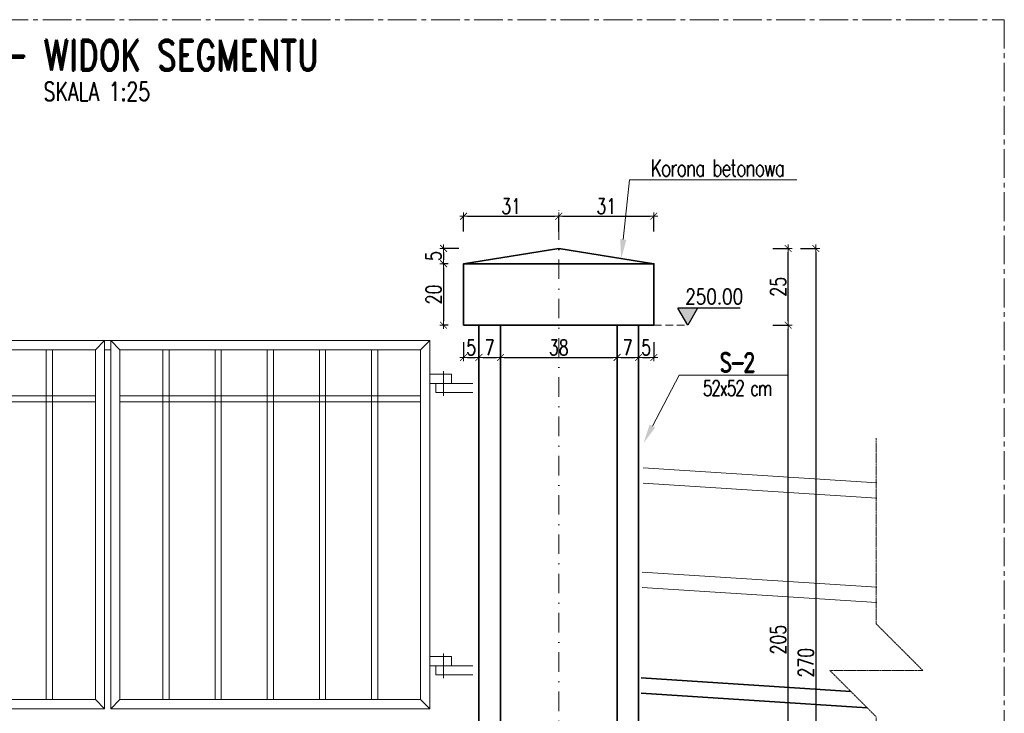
# Model space of a CAD drawing. Header units: millimetres. Extents: x -8 to 14965326, y -810 to 11054951.
# Tile 72 of 72: x 7508956 to 7509277, y 5558288 to 5558514. Entities that reach past the tile are written whole.
import ezdxf
from ezdxf import colors
from ezdxf.entities.mleader import LeaderData, LeaderLine
from ezdxf.enums import TextEntityAlignment as Align
from ezdxf.math import Vec2, Vec3

# ---------------------------------------------------------------- set-up
doc = ezdxf.new("R2010")
doc.units = ezdxf.units.MM
doc.header["$LTSCALE"] = 0.5
doc.header["$MEASUREMENT"] = 0
for name, pattern in [('CENTER2', [1.125, 0.75, -0.125, 0.125, -0.125]), ('HIDDEN', [9.524999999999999, 6.35, -3.175]), ('KRESKAKROPKA', [25.4, 12.7, -6.35, 0, -6.35]), ('KRESKOWA', [0.75, 0.5, -0.25])]:
    doc.linetypes.add(name, pattern=pattern)
doc.layers.get('0').update_dxf_attribs({"linetype": 'CONTINUOUS', "lineweight": 13})
doc.layers.get('Defpoints').update_dxf_attribs({"linetype": 'CONTINUOUS'})
for name, color, linetype, lineweight in [('K_Belki - przekrój', 80, 'CONTINUOUS', 35), ('K_Belki - widok', 3, 'CONTINUOUS', 15), ('K_Cienkie przerywane', 252, 'KRESKOWA', 9), ('K_Kreskowanie', 253, 'CONTINUOUS', 5), ('K_Opis', 7, 'CONTINUOUS', 9), ('K_Osie - przerywana', 8, 'KRESKAKROPKA', 9), ('K_Schody - widok', 60, 'CONTINUOUS', 15), ('K_Ściany - przekrój', 7, 'CONTINUOUS', 35), ('tkd_obszary_wykazu', 14, 'CENTER2', 9), ('tkd_otwory', 1, 'CONTINUOUS', 9), ('tkd_otwory_obrys', 1, 'CONTINUOUS', 20), ('tkd_urwania', 252, 'KRESKOWA', 9), ('tkd_wym', 1, 'CONTINUOUS', 5)]:
    doc.layers.add(name, color=color, linetype=linetype, lineweight=lineweight)
doc.layers.add('tkd_koty', color=1, linetype='CONTINUOUS')
doc.layers.add('tkd_opis_sztuki', color=7, linetype='CONTINUOUS')
doc.styles.add('___K_OPIS_ROMAND', font='romand.shx', dxfattribs={"width": 0.75})
doc.styles.add('___K_OPIS_SIMPLEX', font='simplex.shx', dxfattribs={"width": 0.75})
doc.styles.add('NEW', font='swiss.ttf', dxfattribs={"height": 0.3})
doc.styles.add('TKD_1TXT', font='simplex.shx', dxfattribs={"width": 0.75, "height": 0.25})
doc.styles.add('TKD_2TXT', font='romand.shx', dxfattribs={"width": 0.75, "height": 0.25})
doc.styles.add('tkd_txt0', font='simplex.shx', dxfattribs={"width": 0.75})
doc.styles.add('TXT25', font='simplex.shx', dxfattribs={"width": 0.8})
doc.dimstyles.new('tkd_1-25cm[cm]', dxfattribs={"dimtxt": 5, "dimasz": 1.25, "dimexe": 0, "dimexo": 5, "dimgap": 0.75, "dimtad": 1, "dimdec": 1, "dimrnd": 0.5, "dimdsep": 46, "dimtxsty": 'tkd_txt0', "dimblk": 'tkd_dim_arrow', "dimcen": 0, "dimclrd": 1, "dimclrt": 7, "dimadec": 0, "dimazin": 0, "dimtfac": 1.666666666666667, "dimtdec": 1, "dimtix": 1, "dimtmove": 1, "dimatfit": 3, "dimldrblk": 'K2', "dimfxl": 5, "dimfxlon": 1, "dimtvp": 0.02, "dimtolj": 1, "dimtzin": 0, "dimarcsym": 0})

# ---------------------------------------------------------------- blocks, each defined once
blk = doc.blocks.new('A$C583335bb')
at = {"lineweight": 5}
for p, q in [((3, -3), (0, 0)), ((101, -3), (104, 0)), ((106, 0), (104, 0)), ((109, -3), (106, 0)), ((207, -3), (210, 0)), ((16.99999999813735, -117), (16.99999999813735, -3)), ((19.00000000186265, -117), (18.99999999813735, -3)), ((33.99999999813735, -117), (33.99999999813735, -3)), ((36.00000000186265, -117), (35.99999999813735, -3)), ((51, -117), (51, -3)), ((53.00000000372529, -117), (53, -3)), ((68, -117), (68, -3)), ((70.00000000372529, -117), (70, -3)), ((85, -117), (85, -3)), ((87.00000000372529, -117), (87, -3)), ((106, -3), (104, -3)), ((122.9999999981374, -117), (122.9999999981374, -3)), ((125.0000000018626, -117), (124.9999999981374, -3)), ((139.9999999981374, -117), (139.9999999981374, -3)), ((142.0000000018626, -117), (141.9999999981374, -3)), ((157, -117), (157, -3)), ((159.0000000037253, -117), (159, -3)), ((174, -117), (174, -3)), ((176.0000000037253, -117), (176, -3)), ((191, -117), (191, -3)), ((193.0000000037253, -117), (193, -3)), ((-4.499999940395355, -10.00000000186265), (-4.499999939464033, -18)), ((214.4999999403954, -10.00000000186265), (214.499999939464, -18)), ((3, -18), (101, -18)), ((109, -18), (207, -18)), ((3, -20), (101, -20)), ((109, -20), (207, -20)), ((-4.499999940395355, -102.0000000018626), (-4.499999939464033, -110)), ((214.4999999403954, -102.0000000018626), (214.499999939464, -110)), ((3, -117), (0, -120)), ((101, -117), (104, -120)), ((109, -117), (106, -120)), ((206.9999999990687, -117), (210, -120))]:
    blk.add_line(p, q, dxfattribs=at)
at = {"lineweight": 13}
for points in [[(0, -120), (104, -120), (104, 0), (0, 0)], [(106, -120), (210, -120), (210, 0), (106, 0)], [(3, -117), (101, -117), (101, -3), (3, -3)], [(109, -117), (207, -117), (207, -3), (109, -3)]]:
    blk.add_lwpolyline(points, close=True, dxfattribs=at)
at = {"lineweight": 5}
for points in [[(0, -11.00000000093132), (-6.999999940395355, -11.00000000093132), (-6.999999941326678, -14), (0, -14)], [(210, -11.00000000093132), (216.9999999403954, -11.00000000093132), (216.9999999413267, -14), (210, -14)], [(-13.99999988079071, -17.00000000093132), (-1.999999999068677, -17), (-2, -14), (-13.99999988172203, -14.00000000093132)], [(223.9999998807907, -17.00000000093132), (211.9999999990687, -17), (212, -14), (223.999999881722, -14.00000000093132)], [(0, -103.0000000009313), (-6.999999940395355, -103.0000000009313), (-6.999999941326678, -106), (0, -106)], [(210, -103.0000000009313), (216.9999999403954, -103.0000000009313), (216.9999999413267, -106), (210, -106)], [(-13.99999988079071, -109.0000000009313), (-1.999999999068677, -109), (-2, -106), (-13.99999988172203, -106.0000000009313)], [(223.9999998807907, -109.0000000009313), (211.9999999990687, -109), (212, -106), (223.999999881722, -106.0000000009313)]]:
    blk.add_lwpolyline(points, dxfattribs=at)
blk = doc.blocks.new('tkd_kota1')
at = {"layer": 'K_Kreskowanie'}
blk.add_hatch(color=256, dxfattribs=at).paths.add_polyline_path([(0, 0), (0.1298109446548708, 0.2210646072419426), (-0.1298109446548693, 0.2210646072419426)])
for p, q in [((0.6835649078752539, 0.2210646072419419), (-0.1298109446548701, 0.2210646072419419)), ((0, 0), (-0.1298109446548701, 0.2210646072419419)), ((0.1298109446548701, 0.2210646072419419), (0, 0))]:
    blk.add_line(p, q)
at = {"color": 7, "style": 'TXT25', "width": 0.8000000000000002}
blk.add_attdef('%%P10.00', text='', height=0.2, dxfattribs=at).set_placement((0.3455133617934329, 0.3722424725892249), align=Align.MIDDLE_CENTER)
blk = doc.blocks.new('tkd_dim_arrow')
for p, q in [((-1, 0), (1, 0)), ((0, -1), (0, 1))]:
    blk.add_line(p, q)
at = {"const_width": 0.2}
blk.add_lwpolyline([(-0.8954183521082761, -0.8954183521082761), (0.8954183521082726, 0.8954183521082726)], dxfattribs=at)
blk = doc.blocks.new('*D557')
at = {"layer": 'Defpoints', "color": 0, "transparency": 16777216}
for p in [(7509163.102259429, 5558414.305781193), (7509206.885951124, 5558414.305781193), (7509167.102259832, 5558209.30578119)]:
    blk.add_point(p, dxfattribs=at)
at = {"layer": 'tkd_wym', "color": 0, "lineweight": -2, "transparency": 16777216}
for p, q in [((7509201.885951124, 5558414.305781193), (7509206.885951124, 5558414.305781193)), ((7509201.885951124, 5558209.30578119), (7509206.885951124, 5558209.30578119))]:
    blk.add_line(p, q, dxfattribs=at)
at = {"layer": 'tkd_wym', "color": 1, "lineweight": -2, "transparency": 16777216}
blk.add_line((7509206.885951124, 5558210.55578119), (7509206.885951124, 5558413.055781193), dxfattribs=at)
at = {"layer": 'tkd_wym', "color": 1, "lineweight": -2, "transparency": 16777216, "xscale": 1.25, "yscale": 1.25, "zscale": 1.25}
for p, rotation in [((7509206.885951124, 5558414.305781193), 90), ((7509206.885951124, 5558209.30578119), 270)]:
    blk.add_blockref('tkd_dim_arrow', p, dxfattribs=dict(at, rotation=rotation))
at = {"layer": 'tkd_wym', "color": 7, "transparency": 16777216, "insert": (7509203.635951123, 5558311.805781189), "char_height": 5, "attachment_point": 5, "rotation": 90, "style": 'tkd_txt0'}
blk.add_mtext('\\A1;205', dxfattribs=at)
blk = doc.blocks.new('tkd_opis_słupa')
at = {"color": 2, "style": 'TKD_2TXT', "width": 0.75}
blk.add_attdef('NAZWA', text='', height=0.3, dxfattribs=at).set_placement((0.01221959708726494, 0.09821999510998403), align=Align.CENTER)
at = {"color": 7, "style": 'TKD_1TXT', "width": 0.75, "flags": 1}
for tag in ['ZBROJENIE', 'RZEDNE', 'UWAGI1', 'UWAGI2', 'BETON']:
    blk.add_attdef(tag, text='', height=0.25, dxfattribs=at).set_placement((0.01221959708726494, -0.3452324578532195), align=Align.CENTER)
at = {"color": 7, "style": 'TKD_1TXT', "width": 0.75}
blk.add_attdef('50X50', text='', height=0.25, dxfattribs=at).set_placement((0.01221959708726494, -0.3452324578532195), align=Align.CENTER)
blk = doc.blocks.new('K2')
at = {"layer": 'K_Kreskowanie'}
h = blk.add_hatch(color=256, dxfattribs=at)
h.paths.add_polyline_path([(-290.000000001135, 547.9999999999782), (-20.00009999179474, 547.9999999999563), (-20.00009999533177, 312.041697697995), (-19.99957367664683, 312.041697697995), (-20.00009999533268, 312.0414709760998), (-20.00009999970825, 19.99999999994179), (-290.0000000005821, 20.0001733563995), (-290.0000000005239, 40.00017335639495), (-310.000000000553, 40.00017335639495), (-310.000000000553, 20.00018619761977), (-310.000000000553, -1.82165349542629e-05), (0, 0), (8.497408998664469e-09, 567.9999999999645), (-310.0000000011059, 567.9999999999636), (-529.0000000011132, 568.0004263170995), (-529.0000000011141, 463.0000000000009), (-492.9999496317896, 463), (-492.9999496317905, 350.5000015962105), (-492.9999496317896, 350.4999998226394), (-513.0000000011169, 350.4999998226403), (-513.0000000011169, 350.5000015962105), (-529.0000000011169, 350.5000015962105), (-529.0000000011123, 330.5000015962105), (-492.9999496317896, 330.5000015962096), (-492.9999496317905, 218.000003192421), (-492.9999496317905, 218.0000014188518), (-513.0000000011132, 218.0000014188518), (-529.0000017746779, 218.0000000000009), (-529.0000000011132, 198), (-492.9999536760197, 198.0000031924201), (-492.9999536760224, 198.0000310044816), (-474.9999678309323, 198), (-466.7000000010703, 198), (-466.7000000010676, 218), (-474.9999696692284, 218), (-475.0000000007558, 217.9999999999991), (-475.0000000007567, 462.9999999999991), (-310.0000000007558, 462.9999999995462), (-310.0000000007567, 218), (-348.7000000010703, 218), (-348.7000000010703, 198.0000000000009), (-310.0000000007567, 198.0000000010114), (-310.0000000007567, 154.000173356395), (-290.0000000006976, 154.0001733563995)])
h.paths.add_polyline_path([(-509.0000059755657, 547.9999999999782), (-509.0000000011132, 483), (-310.0000000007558, 483), (-310.0000000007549, 547.9999999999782)], flags=16)
for points in [[(-513.0000000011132, 350.4999998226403), (-496.9999597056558, 354.5000098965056), (-492.9999496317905, 462.9999999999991), (-492.9999496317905, 350.4999998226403)], [(-475.0000000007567, 463), (-343.0000000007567, 430), (-310.0000000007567, 218), (-310.0000000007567, 463)], [(-513.0000000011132, 218.0000014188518), (-496.9999597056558, 222.0000114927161), (-492.9999496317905, 330.5000015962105), (-492.9999496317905, 218.0000014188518)]]:
    blk.add_hatch(color=256, dxfattribs=at).paths.add_polyline_path(points)
at = {"layer": 'K_Belki - widok'}
for p, q in [((-529.0000000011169, 350.50000159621), (-529.0000000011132, 462.9999999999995)), ((-513.0000000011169, 350.5000015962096), (-513.0000000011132, 462.9999999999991)), ((-529.0000000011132, 218), (-529.0000000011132, 330.5000015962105)), ((-513.0000000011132, 218), (-513.0000000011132, 330.5000015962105)), ((-348.7000000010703, 198), (-466.7000000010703, 198.0000000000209))]:
    blk.add_line(p, q, dxfattribs=at)
for points in [[(-310.0000000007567, 154.0418710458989), (-310.0000000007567, 40.04187104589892)], [(-290.0000000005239, 40.04187104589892), (-290.0000000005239, 154.0418710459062)]]:
    blk.add_lwpolyline(points, dxfattribs=at)
at = {"layer": 'K_Opis', "linetype": 'Continuous'}
for points in [[(-529.0000000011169, 330.5000015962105), (-492.9999496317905, 330.5000015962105), (-492.9999496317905, 218.000003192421), (-529.0000017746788, 218), (-529.0000000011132, 198), (-492.9999496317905, 198.000003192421), (-492.9999536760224, 198.0000310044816), (-474.9999678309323, 198), (-474.9999678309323, 198), (-474.9999678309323, 198), (-474.9999678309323, 198), (-466.7000000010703, 198), (-466.7000000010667, 218), (-474.9999696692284, 218), (-474.9999921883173, 463), (-310.0000000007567, 462.9999999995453), (-310.0000000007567, 218), (-348.7000000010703, 218), (-348.7000000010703, 198), (-310.0000000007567, 198.0000000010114), (-310.0000000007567, 154.000173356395), (-290.0000000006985, 154.0001733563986), (-290.000000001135, 547.9999999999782), (-20.00009999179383, 547.9999999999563), (-20.00009999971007, 19.99999999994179), (-290.0000000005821, 20.00017335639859), (-290.0000000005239, 40.00017335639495), (-310.000000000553, 40.00017335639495), (-310.000000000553, 20.00018619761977), (-310.000000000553, 20.00018619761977), (-310.000000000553, -1.82165349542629e-05), (0, 0), (8.498318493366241e-09, 567.9999999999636), (-310.0000000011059, 567.9999999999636), (-529.0000000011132, 568.0004263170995), (-529.0000000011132, 463), (-492.9999496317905, 463), (-492.9999496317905, 350.5000015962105), (-529.0000000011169, 350.5000015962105), (-529.0000000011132, 330.5000015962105)], [(-310.0000000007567, 483), (-310.0000000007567, 547.9999999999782), (-509.0000059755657, 547.9999999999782), (-509.0000000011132, 483), (-310.0000000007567, 483)]]:
    blk.add_lwpolyline(points, dxfattribs=at)
at = {"layer": 'K_Opis', "linetype": 'HIDDEN'}
for points in [[(-529.0000000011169, 330.5000015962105), (-492.9999496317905, 330.5000015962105), (-492.9999496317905, 218.000003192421), (-529.0000017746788, 218), (-529.0000000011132, 198), (-492.9999496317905, 198.000003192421), (-492.9999536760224, 198.0000310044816), (-474.9999678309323, 198), (-474.9999678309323, 198), (-474.9999678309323, 198), (-474.9999678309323, 198), (-466.7000000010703, 198), (-466.7000000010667, 218), (-474.9999696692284, 218), (-474.9999921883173, 463), (-310.0000000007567, 462.9999999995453), (-310.0000000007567, 218), (-348.7000000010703, 218), (-348.7000000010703, 198), (-310.0000000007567, 198.0000000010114), (-310.0000000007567, 154.000173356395), (-290.0000000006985, 154.0001733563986), (-290.000000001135, 547.9999999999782), (-20.00009999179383, 547.9999999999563), (-20.00009999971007, 19.99999999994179), (-290.0000000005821, 20.00017335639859), (-290.0000000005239, 40.00017335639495), (-310.000000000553, 40.00017335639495), (-310.000000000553, 20.00018619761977), (-310.000000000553, 20.00018619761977), (-310.000000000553, -1.82165349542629e-05), (0, 0), (8.498318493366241e-09, 567.9999999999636), (-310.0000000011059, 567.9999999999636), (-529.0000000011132, 568.0004263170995), (-529.0000000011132, 463), (-492.9999496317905, 463), (-492.9999496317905, 350.5000015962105), (-529.0000000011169, 350.5000015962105), (-529.0000000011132, 330.5000015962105)], [(-310.0000000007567, 482.9999999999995), (-310.0000000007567, 547.9999999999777), (-509.0000059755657, 547.9999999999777), (-509.0000000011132, 482.9999999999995), (-310.0000000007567, 482.9999999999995)]]:
    blk.add_lwpolyline(points, dxfattribs=at)
at = {"layer": 'K_Schody - widok'}
for p, q in [((-19.9999999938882, 396.0416976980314), (-290.0000000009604, 396.0416976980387)), ((-224.0000000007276, 172.0416976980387), (-224.0000000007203, 396.0416976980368)), ((-163.0000000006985, 172.0416976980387), (-163.0000000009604, 396.0416976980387)), ((-146.9999999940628, 396.0416976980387), (-146.9999999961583, 257.333821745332)), ((-84.9995736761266, 284.0416976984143), (-84.9995736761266, 396.0416976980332)), ((-84.99957367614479, 396.0416976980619), (-69.66052350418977, 373.485873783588)), ((-158.0000000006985, 172.0416976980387), (-158.0000000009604, 391.0416976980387)), ((-151.9999999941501, 391.0416976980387), (-158.0000000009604, 391.0416976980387)), ((-151.9999999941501, 391.0416976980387), (-151.9999999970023, 200.041047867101)), ((-290.0000000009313, 368.0416976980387), (-163.0000000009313, 368.0416976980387)), ((-19.99999999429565, 368.0416976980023), (-146.9999999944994, 368.0416976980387)), ((-290.0000000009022, 340.0416976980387), (-163.0000000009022, 340.0416976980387)), ((-19.999999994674, 340.0416976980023), (-146.9999999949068, 340.0416976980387)), ((-290.0000000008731, 312.0416976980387), (-163.0000000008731, 312.0416976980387)), ((-19.99999999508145, 312.0415140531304), (-151.9999999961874, 255.1799755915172)), ((-19.99999999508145, 312.041697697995), (-146.9999999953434, 312.0416976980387)), ((-19.99999999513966, 306.5973379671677), (-151.9999999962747, 249.7357995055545)), ((-290.000000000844, 284.0416976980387), (-163.000000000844, 284.0416976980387)), ((-84.99957367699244, 284.0416976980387), (-146.9999999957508, 284.0416976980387)), ((-19.9999999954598, 284.0416976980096), (-72.36130776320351, 284.0416976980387)), ((-84.99957367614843, 278.5975216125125), (-84.99957367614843, 200.041047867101)), ((-84.99957367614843, 278.5975216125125), (-69.6605235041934, 256.0416976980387)), ((-84.99957367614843, 278.5975216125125), (-84.99957367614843, 200.041047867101)), ((-84.99957367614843, 278.5975216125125), (-69.6605235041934, 256.0416976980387)), ((-290.0000000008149, 256.0416976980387), (-163.0000000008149, 256.0416976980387)), ((-19.99999999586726, 256.0416976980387), (-137.361307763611, 256.0416976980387)), ((-146.9999999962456, 251.8896456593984), (-146.9999999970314, 200.041047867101)), ((-290.0000000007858, 228.0416976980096), (-163.0000000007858, 228.0416976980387)), ((-19.99999999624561, 228.0416976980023), (-146.9999999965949, 228.0416976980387)), ((-290.0000000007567, 200.0416976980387), (-163.0000000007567, 200.0416976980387)), ((-19.99999999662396, 200.0416976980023), (-146.9999999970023, 200.0416976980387)), ((-239.3390501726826, 194.5975216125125), (-224.0000000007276, 172.0416976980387)), ((-239.3390501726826, 194.5975216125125), (-224.0000000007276, 172.0416976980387)), ((-158.0000000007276, 172.0416976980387), (-290.0000000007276, 172.0416976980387))]:
    blk.add_line(p, q, dxfattribs=at)
blk.add_lwpolyline([(-151.9999999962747, 249.7357995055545), (-151.9999999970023, 200.041047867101), (-146.9999999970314, 200.041047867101)], dxfattribs=at)
at = {"layer": 'tkd_otwory'}
for points in [[(-513.0000000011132, 350.4999998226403), (-496.9999597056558, 354.5000098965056), (-492.9999496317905, 462.9999999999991), (-492.9999496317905, 350.4999998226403)], [(-475.0000000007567, 463), (-343.0000000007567, 430), (-310.0000000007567, 218), (-310.0000000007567, 463)], [(-513.0000000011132, 218.0000014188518), (-496.9999597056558, 222.0000114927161), (-492.9999496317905, 330.5000015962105), (-492.9999496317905, 218.0000014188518)]]:
    blk.add_lwpolyline(points, close=True, dxfattribs=at)
at = {"layer": 'tkd_otwory_obrys'}
for points in [[(-513.0000000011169, 350.5000015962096), (-513.0000000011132, 462.9999999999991), (-492.9999496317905, 463), (-492.9999496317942, 350.5000015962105)], [(-475.0000000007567, 463), (-310.0000000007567, 463), (-310.0000000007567, 218), (-475.0000000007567, 218)], [(-513.0000000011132, 218.0000014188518), (-492.9999496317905, 218.0000014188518), (-492.9999496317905, 330.5000015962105), (-513.0000000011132, 330.5000015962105)]]:
    blk.add_lwpolyline(points, close=True, dxfattribs=at)
at = {"layer": 'K_Opis'}
ref = blk.add_blockref('tkd_opis_słupa', (-157.1629009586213, 84.45006879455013), dxfattribs=dict(at, xscale=-100, yscale=100, zscale=100, rotation=180))
ref.add_attrib('NAZWA', 'K2', dxfattribs={"layer": '0', "color": 2, "height": 30, "style": 'TKD_2TXT', "width": 0.7499999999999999}).set_placement((-155.9409412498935, 44.62806928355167), align=Align.CENTER)
ref.add_attrib('50X50', 'kl. schodowa', dxfattribs={"layer": '0', "color": 7, "height": 25, "style": 'TKD_1TXT', "width": 0.75}).set_placement((-155.9409412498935, 93.97331457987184), align=Align.CENTER)
at = {"layer": 'K_Schody - widok', "style": 'NEW', "width": 0.7}
for s, p in [('8X17.0', (-229.0844075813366, 262.6150984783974, -2.452046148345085e-06)), ('28', (-202.9031064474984, 279.3671616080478, -2.452046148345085e-06)), ('8X17.0', (-90.0839812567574, 205.227187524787, -2.452046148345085e-06)), ('28', (-63.90268012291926, 221.9792506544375, -2.452046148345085e-06))]:
    blk.add_text(s, height=16.8216827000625, rotation=90, dxfattribs=at).set_placement(p)
blk = doc.blocks.new('*D558')
at = {"layer": 'Defpoints', "color": 0, "transparency": 16777216}
for p in [(7509132.102259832, 5558439.305781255), (7509206.885951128, 5558439.305781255), (7509163.102259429, 5558414.305781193)]:
    blk.add_point(p, dxfattribs=at)
at = {"layer": 'tkd_wym', "color": 0, "lineweight": -2, "transparency": 16777216}
for p, q in [((7509201.885951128, 5558439.305781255), (7509206.885951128, 5558439.305781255)), ((7509201.885951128, 5558414.305781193), (7509206.885951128, 5558414.305781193))]:
    blk.add_line(p, q, dxfattribs=at)
at = {"layer": 'tkd_wym', "color": 1, "lineweight": -2, "transparency": 16777216}
blk.add_line((7509206.885951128, 5558415.555781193), (7509206.885951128, 5558438.055781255), dxfattribs=at)
at = {"layer": 'tkd_wym', "color": 1, "lineweight": -2, "transparency": 16777216, "xscale": 1.25, "yscale": 1.25, "zscale": 1.25}
for p, rotation in [((7509206.885951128, 5558439.305781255), 90), ((7509206.885951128, 5558414.305781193), 270)]:
    blk.add_blockref('tkd_dim_arrow', p, dxfattribs=dict(at, rotation=rotation))
at = {"layer": 'tkd_wym', "color": 7, "transparency": 16777216, "insert": (7509203.635951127, 5558426.805781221), "char_height": 5, "attachment_point": 5, "rotation": 90, "style": 'tkd_txt0'}
blk.add_mtext('\\A1;25', dxfattribs=at)
blk = doc.blocks.new('*D559')
at = {"layer": 'Defpoints', "color": 0, "transparency": 16777216}
for p in [(7509132.102259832, 5558439.305781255), (7509132.102259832, 5558169.30578119), (7509215.900184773, 5558169.30578119)]:
    blk.add_point(p, dxfattribs=at)
at = {"layer": 'tkd_wym', "color": 0, "lineweight": -2, "transparency": 16777216}
for p, q in [((7509210.900184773, 5558439.305781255), (7509215.900184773, 5558439.305781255)), ((7509210.900184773, 5558169.30578119), (7509215.900184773, 5558169.30578119))]:
    blk.add_line(p, q, dxfattribs=at)
at = {"layer": 'tkd_wym', "color": 1, "lineweight": -2, "transparency": 16777216}
blk.add_line((7509215.900184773, 5558438.055781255), (7509215.900184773, 5558170.55578119), dxfattribs=at)
at = {"layer": 'tkd_wym', "color": 1, "lineweight": -2, "transparency": 16777216, "xscale": 1.25, "yscale": 1.25, "zscale": 1.25}
for p, rotation in [((7509215.900184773, 5558439.305781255), 90), ((7509215.900184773, 5558169.30578119), 270)]:
    blk.add_blockref('tkd_dim_arrow', p, dxfattribs=dict(at, rotation=rotation))
at = {"layer": 'tkd_wym', "color": 7, "transparency": 16777216, "insert": (7509212.650184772, 5558304.30578122), "char_height": 5, "attachment_point": 5, "rotation": 90, "style": 'tkd_txt0'}
blk.add_mtext('\\A1;270', dxfattribs=at)
blk = doc.blocks.new('tkd_opis_sztuki_050')
at = {"color": 3, "style": 'TKD_2TXT', "width": 0.75}
blk.add_attdef('NAZWA', text='', height=0.4, dxfattribs=at).set_placement((0.05286148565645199, -0.0002217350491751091), align=Align.CENTER)
at = {"color": 7, "style": 'TKD_1TXT', "width": 0.75}
blk.add_attdef('SZTUK', (1.521824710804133, 0.1265179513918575), '', height=0.24, dxfattribs=at)
for tag, p in [('UWAGA1', (0.05286148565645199, -0.3936741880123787)), ('UWAGA2', (0.05286148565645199, -0.7477367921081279)), ('UWAGA3', (0.05286148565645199, -1.095995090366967))]:
    blk.add_attdef(tag, text='', height=0.24, dxfattribs=at).set_placement(p, align=Align.CENTER)
blk = doc.blocks.new('*D680')
at = {"layer": 'Defpoints', "color": 0, "transparency": 16777216}
for p in [(7509132.102259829, 5558449.808013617), (7509132.102259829, 5558439.305781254), (7509101.102259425, 5558434.305781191)]:
    blk.add_point(p, dxfattribs=at)
at = {"layer": 'tkd_wym', "color": 0, "lineweight": -2, "transparency": 16777216}
for p, q in [((7509101.102259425, 5558444.808013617), (7509101.102259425, 5558449.808013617)), ((7509132.102259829, 5558444.808013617), (7509132.102259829, 5558449.808013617))]:
    blk.add_line(p, q, dxfattribs=at)
at = {"layer": 'tkd_wym', "color": 1, "lineweight": -2, "transparency": 16777216}
blk.add_line((7509102.352259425, 5558449.808013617), (7509130.852259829, 5558449.808013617), dxfattribs=at)
at = {"layer": 'tkd_wym', "color": 1, "lineweight": -2, "transparency": 16777216, "xscale": 1.25, "yscale": 1.25, "zscale": 1.25, "rotation": 180}
blk.add_blockref('tkd_dim_arrow', (7509101.102259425, 5558449.808013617), dxfattribs=at)
at = {"layer": 'tkd_wym', "color": 1, "lineweight": -2, "transparency": 16777216, "xscale": 1.25, "yscale": 1.25, "zscale": 1.25}
blk.add_blockref('tkd_dim_arrow', (7509132.102259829, 5558449.808013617), dxfattribs=at)
at = {"layer": 'tkd_wym', "color": 7, "transparency": 16777216, "insert": (7509116.602259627, 5558453.058013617), "char_height": 5, "attachment_point": 5, "style": 'tkd_txt0'}
blk.add_mtext('\\A1;31', dxfattribs=at)
blk = doc.blocks.new('*D681')
at = {"layer": 'Defpoints', "color": 0, "transparency": 16777216}
for p in [(7509163.102259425, 5558449.808013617), (7509132.102259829, 5558439.305781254), (7509163.102259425, 5558434.305781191)]:
    blk.add_point(p, dxfattribs=at)
at = {"layer": 'tkd_wym', "color": 0, "lineweight": -2, "transparency": 16777216}
for p, q in [((7509132.102259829, 5558444.808013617), (7509132.102259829, 5558449.808013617)), ((7509163.102259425, 5558444.808013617), (7509163.102259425, 5558449.808013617))]:
    blk.add_line(p, q, dxfattribs=at)
at = {"layer": 'tkd_wym', "color": 1, "lineweight": -2, "transparency": 16777216}
blk.add_line((7509133.352259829, 5558449.808013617), (7509161.852259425, 5558449.808013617), dxfattribs=at)
at = {"layer": 'tkd_wym', "color": 1, "lineweight": -2, "transparency": 16777216, "xscale": 1.25, "yscale": 1.25, "zscale": 1.25, "rotation": 180}
blk.add_blockref('tkd_dim_arrow', (7509132.102259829, 5558449.808013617), dxfattribs=at)
at = {"layer": 'tkd_wym', "color": 1, "lineweight": -2, "transparency": 16777216, "xscale": 1.25, "yscale": 1.25, "zscale": 1.25}
blk.add_blockref('tkd_dim_arrow', (7509163.102259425, 5558449.808013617), dxfattribs=at)
at = {"layer": 'tkd_wym', "color": 7, "transparency": 16777216, "insert": (7509147.602259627, 5558453.058013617), "char_height": 5, "attachment_point": 5, "style": 'tkd_txt0'}
blk.add_mtext('\\A1;31', dxfattribs=at)
blk = doc.blocks.new('*D682')
at = {"layer": 'Defpoints', "color": 0, "transparency": 16777216}
for p in [(7509101.102259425, 5558414.305781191), (7509106.102259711, 5558414.305781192), (7509106.102259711, 5558403.774893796)]:
    blk.add_point(p, dxfattribs=at)
at = {"layer": 'tkd_wym', "color": 0, "lineweight": -2, "transparency": 16777216}
for p, q in [((7509101.102259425, 5558408.774893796), (7509101.102259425, 5558403.774893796)), ((7509106.102259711, 5558408.774893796), (7509106.102259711, 5558403.774893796))]:
    blk.add_line(p, q, dxfattribs=at)
at = {"layer": 'tkd_wym', "color": 1, "lineweight": -2, "transparency": 16777216}
blk.add_line((7509102.352259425, 5558403.774893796), (7509104.852259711, 5558403.774893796), dxfattribs=at)
at = {"layer": 'tkd_wym', "color": 1, "lineweight": -2, "transparency": 16777216, "xscale": 1.25, "yscale": 1.25, "zscale": 1.25, "rotation": 180}
blk.add_blockref('tkd_dim_arrow', (7509101.102259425, 5558403.774893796), dxfattribs=at)
at = {"layer": 'tkd_wym', "color": 1, "lineweight": -2, "transparency": 16777216, "xscale": 1.25, "yscale": 1.25, "zscale": 1.25}
blk.add_blockref('tkd_dim_arrow', (7509106.102259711, 5558403.774893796), dxfattribs=at)
at = {"layer": 'tkd_wym', "color": 7, "transparency": 16777216, "insert": (7509103.602259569, 5558407.024893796), "char_height": 5, "attachment_point": 5, "style": 'tkd_txt0'}
blk.add_mtext('\\A1;5', dxfattribs=at)
blk = doc.blocks.new('*D683')
at = {"layer": 'Defpoints', "color": 0, "transparency": 16777216}
for p in [(7509106.102259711, 5558414.305781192), (7509113.102259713, 5558403.774893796), (7509113.102259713, 5558403.774893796)]:
    blk.add_point(p, dxfattribs=at)
at = {"layer": 'tkd_wym', "color": 0, "lineweight": -2, "transparency": 16777216}
blk.add_line((7509106.102259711, 5558408.774893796), (7509106.102259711, 5558403.774893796), dxfattribs=at)
at = {"layer": 'tkd_wym', "color": 1, "lineweight": -2, "transparency": 16777216}
blk.add_line((7509107.352259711, 5558403.774893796), (7509111.852259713, 5558403.774893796), dxfattribs=at)
at = {"layer": 'tkd_wym', "color": 1, "lineweight": -2, "transparency": 16777216, "xscale": 1.25, "yscale": 1.25, "zscale": 1.25, "rotation": 180}
blk.add_blockref('tkd_dim_arrow', (7509106.102259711, 5558403.774893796), dxfattribs=at)
at = {"layer": 'tkd_wym', "color": 1, "lineweight": -2, "transparency": 16777216, "xscale": 1.25, "yscale": 1.25, "zscale": 1.25}
blk.add_blockref('tkd_dim_arrow', (7509113.102259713, 5558403.774893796), dxfattribs=at)
at = {"layer": 'tkd_wym', "color": 7, "transparency": 16777216, "insert": (7509109.602259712, 5558407.024893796), "char_height": 5, "attachment_point": 5, "style": 'tkd_txt0'}
blk.add_mtext('\\A1;7', dxfattribs=at)
blk = doc.blocks.new('*D684')
at = {"layer": 'Defpoints', "color": 0, "transparency": 16777216}
for p in [(7509113.102259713, 5558403.774893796), (7509151.102259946, 5558406.121372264), (7509151.102259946, 5558403.774893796)]:
    blk.add_point(p, dxfattribs=at)
at = {"layer": 'tkd_wym', "color": 1, "lineweight": -2, "transparency": 16777216}
blk.add_line((7509114.352259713, 5558403.774893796), (7509149.852259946, 5558403.774893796), dxfattribs=at)
at = {"layer": 'tkd_wym', "color": 1, "lineweight": -2, "transparency": 16777216, "xscale": 1.25, "yscale": 1.25, "zscale": 1.25, "rotation": 180}
blk.add_blockref('tkd_dim_arrow', (7509113.102259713, 5558403.774893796), dxfattribs=at)
at = {"layer": 'tkd_wym', "color": 1, "lineweight": -2, "transparency": 16777216, "xscale": 1.25, "yscale": 1.25, "zscale": 1.25}
blk.add_blockref('tkd_dim_arrow', (7509151.102259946, 5558403.774893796), dxfattribs=at)
at = {"layer": 'tkd_wym', "color": 7, "transparency": 16777216, "insert": (7509132.10225983, 5558407.024893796), "char_height": 5, "attachment_point": 5, "style": 'tkd_txt0'}
blk.add_mtext('\\A1;38', dxfattribs=at)
blk = doc.blocks.new('*D685')
at = {"layer": 'Defpoints', "color": 0, "transparency": 16777216}
for p in [(7509151.102259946, 5558406.121372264), (7509158.102259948, 5558404.948133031), (7509158.102259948, 5558403.774893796)]:
    blk.add_point(p, dxfattribs=at)
at = {"layer": 'tkd_wym', "color": 1, "lineweight": -2, "transparency": 16777216}
blk.add_line((7509152.352259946, 5558403.774893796), (7509156.852259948, 5558403.774893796), dxfattribs=at)
at = {"layer": 'tkd_wym', "color": 1, "lineweight": -2, "transparency": 16777216, "xscale": 1.25, "yscale": 1.25, "zscale": 1.25, "rotation": 180}
blk.add_blockref('tkd_dim_arrow', (7509151.102259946, 5558403.774893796), dxfattribs=at)
at = {"layer": 'tkd_wym', "color": 1, "lineweight": -2, "transparency": 16777216, "xscale": 1.25, "yscale": 1.25, "zscale": 1.25}
blk.add_blockref('tkd_dim_arrow', (7509158.102259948, 5558403.774893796), dxfattribs=at)
at = {"layer": 'tkd_wym', "color": 7, "transparency": 16777216, "insert": (7509154.602259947, 5558407.024893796), "char_height": 5, "attachment_point": 5, "style": 'tkd_txt0'}
blk.add_mtext('\\A1;7', dxfattribs=at)
blk = doc.blocks.new('*D686')
at = {"layer": 'Defpoints', "color": 0, "transparency": 16777216}
for p in [(7509163.102259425, 5558414.305781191), (7509158.102259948, 5558404.948133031), (7509163.102259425, 5558403.774893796)]:
    blk.add_point(p, dxfattribs=at)
at = {"layer": 'tkd_wym', "color": 0, "lineweight": -2, "transparency": 16777216}
blk.add_line((7509163.102259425, 5558408.774893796), (7509163.102259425, 5558403.774893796), dxfattribs=at)
at = {"layer": 'tkd_wym', "color": 1, "lineweight": -2, "transparency": 16777216}
blk.add_line((7509159.352259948, 5558403.774893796), (7509161.852259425, 5558403.774893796), dxfattribs=at)
at = {"layer": 'tkd_wym', "color": 1, "lineweight": -2, "transparency": 16777216, "xscale": 1.25, "yscale": 1.25, "zscale": 1.25, "rotation": 180}
blk.add_blockref('tkd_dim_arrow', (7509158.102259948, 5558403.774893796), dxfattribs=at)
at = {"layer": 'tkd_wym', "color": 1, "lineweight": -2, "transparency": 16777216, "xscale": 1.25, "yscale": 1.25, "zscale": 1.25}
blk.add_blockref('tkd_dim_arrow', (7509163.102259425, 5558403.774893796), dxfattribs=at)
at = {"layer": 'tkd_wym', "color": 7, "transparency": 16777216, "insert": (7509160.602259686, 5558407.024893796), "char_height": 5, "attachment_point": 5, "style": 'tkd_txt0'}
blk.add_mtext('\\A1;5', dxfattribs=at)
blk = doc.blocks.new('*D689')
at = {"layer": 'Defpoints', "color": 0, "transparency": 16777216}
for p in [(7509132.102259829, 5558439.305781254), (7509094.579776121, 5558434.305781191), (7509101.102259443, 5558434.305781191)]:
    blk.add_point(p, dxfattribs=at)
at = {"layer": 'tkd_wym', "color": 0, "lineweight": -2, "transparency": 16777216}
for p, q in [((7509099.579776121, 5558439.305781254), (7509094.579776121, 5558439.305781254)), ((7509096.102259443, 5558434.305781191), (7509094.579776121, 5558434.305781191))]:
    blk.add_line(p, q, dxfattribs=at)
at = {"layer": 'tkd_wym', "color": 1, "lineweight": -2, "transparency": 16777216}
blk.add_line((7509094.579776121, 5558438.055781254), (7509094.579776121, 5558435.555781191), dxfattribs=at)
at = {"layer": 'tkd_wym', "color": 1, "lineweight": -2, "transparency": 16777216, "xscale": 1.25, "yscale": 1.25, "zscale": 1.25}
for p, rotation in [((7509094.579776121, 5558439.305781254), 90), ((7509094.579776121, 5558434.305781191), 270)]:
    blk.add_blockref('tkd_dim_arrow', p, dxfattribs=dict(at, rotation=rotation))
at = {"layer": 'tkd_wym', "color": 7, "transparency": 16777216, "insert": (7509091.32977612, 5558436.805781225), "char_height": 5, "attachment_point": 5, "rotation": 90, "style": 'tkd_txt0'}
blk.add_mtext('\\A1;5', dxfattribs=at)
blk = doc.blocks.new('*D690')
at = {"layer": 'Defpoints', "color": 0, "transparency": 16777216}
for p in [(7509101.102259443, 5558434.305781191), (7509094.579776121, 5558414.305781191), (7509101.102259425, 5558414.305781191)]:
    blk.add_point(p, dxfattribs=at)
at = {"layer": 'tkd_wym', "color": 0, "lineweight": -2, "transparency": 16777216}
for p, q in [((7509096.102259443, 5558434.305781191), (7509094.579776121, 5558434.305781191)), ((7509096.102259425, 5558414.305781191), (7509094.579776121, 5558414.305781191))]:
    blk.add_line(p, q, dxfattribs=at)
at = {"layer": 'tkd_wym', "color": 1, "lineweight": -2, "transparency": 16777216}
blk.add_line((7509094.579776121, 5558433.055781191), (7509094.579776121, 5558415.555781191), dxfattribs=at)
at = {"layer": 'tkd_wym', "color": 1, "lineweight": -2, "transparency": 16777216, "xscale": 1.25, "yscale": 1.25, "zscale": 1.25}
for p, rotation in [((7509094.579776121, 5558434.305781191), 90), ((7509094.579776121, 5558414.305781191), 270)]:
    blk.add_blockref('tkd_dim_arrow', p, dxfattribs=dict(at, rotation=rotation))
at = {"layer": 'tkd_wym', "color": 7, "transparency": 16777216, "insert": (7509091.32977612, 5558424.305781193), "char_height": 5, "attachment_point": 5, "rotation": 90, "style": 'tkd_txt0'}
blk.add_mtext('\\A1;20', dxfattribs=at)

msp = doc.modelspace()

# ---------------------------------------------------------------- linework, layer by layer
at = {"layer": 'K_Belki - przekrój'}
for p, q in [((7509227.29311812, 5558294.923768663), (7509158.981021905, 5558299.378905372)), ((7509232.641955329, 5558289.574931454), (7509158.932272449, 5558294.382084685))]:
    msp.add_line(p, q, dxfattribs=at)
at = {"layer": 'K_Cienkie przerywane', "linetype": 'KRESKOWA', "ltscale": 10}
msp.add_line((7509163.102259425, 5558414.305781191), (7509174.121480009, 5558414.305781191), dxfattribs=at)
at = {"layer": 'K_Kreskowanie', "color": 253}
for p, q in [((7509159.648889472, 5558367.835348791), (7509235.740582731, 5558362.872847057)), ((7509159.600140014, 5558362.838528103), (7509235.740582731, 5558357.872847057)), ((7509159.317393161, 5558333.856968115), (7509235.740582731, 5558328.872847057)), ((7509159.268643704, 5558328.860147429), (7509235.740582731, 5558323.872847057))]:
    msp.add_line(p, q, dxfattribs=at)
at = {"layer": 'K_Osie - przerywana'}
msp.add_line((7509132.102259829, 5558160.551612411), (7509132.102259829, 5558452.779487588), dxfattribs=at)
at = {"layer": 'K_Ściany - przekrój', "linetype": 'Continuous', "ltscale": 2.5}
for p, q in [((7509106.102259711, 5558414.305781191), (7509106.102259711, 5558209.305781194)), ((7509113.102259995, 5558209.305781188), (7509113.102259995, 5558414.305781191)), ((7509151.102259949, 5558414.305781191), (7509151.102259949, 5558209.305781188)), ((7509158.102259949, 5558414.305781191), (7509158.102259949, 5558209.30578119))]:
    msp.add_line(p, q, dxfattribs=at)
msp.add_lwpolyline([(7509163.102259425, 5558434.305781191), (7509132.102259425, 5558439.305781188), (7509101.102259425, 5558434.305781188)], dxfattribs=at)
msp.add_lwpolyline([(7509101.102259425, 5558414.305781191), (7509163.102259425, 5558414.305781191), (7509163.102259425, 5558434.305781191), (7509101.102259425, 5558434.305781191)], close=True, dxfattribs=at)
at = {"layer": 'tkd_obszary_wykazu', "ltscale": 25}
msp.add_lwpolyline([(7508724.864728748, 5558513.855881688), (7509277.303424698, 5558513.855881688), (7509277.303424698, 5558092.165228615), (7508724.864728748, 5558092.165228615)], close=True, dxfattribs=at)
at = {"layer": 'tkd_urwania'}
msp.add_lwpolyline([(7509235.570776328, 5558377.506973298), (7509235.570776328, 5558316.933064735), (7509250.714253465, 5558301.789587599), (7509220.427299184, 5558301.789587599), (7509235.57077632, 5558286.646110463), (7509235.570776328, 5558226.072201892)], dxfattribs=at)

# ---------------------------------------------------------------- block references
at = {"layer": 'K_Kreskowanie', "color": 8}
msp.add_blockref('A$C583335bb', (7508880.102259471, 5558409.305781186), dxfattribs=at)
at = {"layer": 'tkd_koty', "xscale": 25, "yscale": 25, "zscale": 100}
msp.add_blockref('tkd_kota1', (7509174.121480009, 5558414.305781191), dxfattribs=at).add_auto_attribs({'%%P10.00': '250.00'})
at = {"layer": 'tkd_opis_sztuki'}
ref = msp.add_blockref('tkd_opis_sztuki_050', (7508980.261845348, 5558497.28375743), dxfattribs=dict(at, xscale=25, yscale=25, zscale=25))
ref.add_attrib('NAZWA', 'DETAL 3 - WIDOK SEGMENTU ', dxfattribs={"layer": '0', "color": 3, "height": 10, "style": 'TKD_2TXT', "width": 0.7500000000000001}).set_placement((7508981.58338249, 5558497.278214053), align=Align.CENTER)
ref.add_attrib('UWAGA1', 'SKALA 1:25', dxfattribs={"layer": '0', "color": 7, "height": 6, "style": 'TKD_1TXT', "width": 0.75}).set_placement((7508981.58338249, 5558487.441902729), align=Align.CENTER)

# ---------------------------------------------------------------- dimensions: what is measured, and where the dimension line sits
at = {"layer": 'tkd_wym'}
for base, p1, p2, picture, middle in [((7509132.102259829, 5558449.808013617), (7509101.102259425, 5558434.305781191), (7509132.102259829, 5558439.305781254), '*D680', (7509116.602259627, 5558453.058013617)), ((7509163.102259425, 5558449.808013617), (7509132.102259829, 5558439.305781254), (7509163.102259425, 5558434.305781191), '*D681', (7509147.602259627, 5558453.058013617)), ((7509106.102259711, 5558403.774893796), (7509101.102259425, 5558414.305781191), (7509106.102259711, 5558414.305781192), '*D682', (7509103.602259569, 5558407.024893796)), ((7509113.102259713, 5558403.774893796), (7509106.102259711, 5558414.305781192), (7509113.102259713, 5558403.774893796), '*D683', (7509109.602259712, 5558407.024893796)), ((7509163.102259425, 5558403.774893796), (7509158.102259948, 5558404.948133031), (7509163.102259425, 5558414.305781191), '*D686', (7509160.602259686, 5558407.024893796)), ((7509151.102259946, 5558403.774893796), (7509113.102259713, 5558403.774893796), (7509151.102259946, 5558406.121372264), '*D684', (7509132.10225983, 5558407.024893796)), ((7509158.102259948, 5558403.774893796), (7509151.102259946, 5558406.121372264), (7509158.102259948, 5558404.948133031), '*D685', (7509154.602259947, 5558407.024893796))]:
    dim = msp.add_linear_dim(base=base, p1=p1, p2=p2, dimstyle='tkd_1-25cm[cm]', dxfattribs=at)
    dim.commit()
    dim.dimension.update_dxf_attribs({"geometry": picture, "text_midpoint": middle})
for base, p1, p2, picture, middle in [((7509094.579776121, 5558434.305781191), (7509132.102259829, 5558439.305781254), (7509101.102259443, 5558434.305781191), '*D689', (7509091.32977612, 5558436.805781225)), ((7509206.885951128, 5558439.305781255), (7509163.102259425, 5558414.305781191), (7509132.102259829, 5558439.305781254), '*D558', (7509203.635951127, 5558426.805781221)), ((7509215.900184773, 5558169.30578119), (7509132.102259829, 5558439.305781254), (7509132.102259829, 5558169.305781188), '*D559', (7509212.650184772, 5558304.30578122)), ((7509094.579776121, 5558414.305781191), (7509101.102259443, 5558434.305781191), (7509101.102259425, 5558414.305781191), '*D690', (7509091.32977612, 5558424.305781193)), ((7509206.885951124, 5558414.305781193), (7509167.102259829, 5558209.305781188), (7509163.102259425, 5558414.305781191), '*D557', (7509203.635951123, 5558311.805781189))]:
    dim = msp.add_linear_dim(base=base, p1=p1, p2=p2, angle=90, dimstyle='tkd_1-25cm[cm]', dxfattribs=at)
    dim.commit()
    dim.dimension.update_dxf_attribs({"geometry": picture, "text_midpoint": middle})

# ---------------------------------------------------------------- leaders
at = {"layer": 'K_Opis'}
ml = msp.add_multileader_mtext('Standard', dxfattribs=at)
ml.set_content('{\\T0.9;Korona betonowa}', color=256, style='___K_OPIS_SIMPLEX')
ml.set_leader_properties(color=256, linetype='ByLayer', lineweight=9)
ml.build(insert=Vec2(0, 0))
ml.multileader.update_dxf_attribs({"text_left_attachment_type": 6, "text_right_attachment_type": 6, "arrow_head_size": 6.25})
ctx = ml.context
ctx.base_point, ctx.char_height, ctx.arrow_head_size, ctx.landing_gap_size, ctx.plane_origin = Vec3(7509162.090580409, 5558461.667426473), 5.5, 6.25, 0, Vec3(7509150.94650762, 5558845.561737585)
ctx.left_attachment, ctx.right_attachment = 6, 6
notes = []
notes.append((ctx, [(0, (1, 1, 0), (7509155.214972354, 5558461.667426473), (1, 0), 6.875608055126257, [(0, [(7509152.461846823, 5558436.021976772)], 0, [])])]))
ctx.mtext.insert, ctx.mtext.width, ctx.mtext.defined_height, ctx.mtext.flow_direction = Vec3(7509162.090580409, 5558468.267426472), 55.66862295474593, 8.450098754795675, 5
ml = msp.add_multileader_mtext('Standard', dxfattribs=at)
ml.set_content('{\\T0.85;\\C2;S-2\\T1;\\C50;\\P\\Fsimplex|c238;\\H0.8x;\\T0.8;\\C1;52x52 cm}', color=7, style='___K_OPIS_ROMAND')
ml.set_leader_properties(color=1, linetype='CONTINUOUS', lineweight=9)
ml.build(insert=Vec2(0, 0))
ml.multileader.update_dxf_attribs({"text_left_attachment_type": 6, "text_right_attachment_type": 6, "dogleg_length": 5, "arrow_head_size": 6.25})
ctx = ml.context
ctx.base_point, ctx.char_height, ctx.arrow_head_size, ctx.landing_gap_size, ctx.plane_origin = Vec3(7509178.522683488, 5558398.032061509), 6.25, 6.25, 0, Vec3(7509184.323570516, 5558362.453247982)
ctx.left_attachment, ctx.right_attachment, ctx.text_align_type = 6, 6, 1
notes.append((ctx, [(0, (1, 1, 0), (7509171.30688801, 5558398.032061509), (1, 0), 7.215795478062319, [(0, [(7509159.727195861, 5558375.861755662)], 0, [])])]))
ctx.mtext.insert, ctx.mtext.alignment, ctx.mtext.line_spacing_factor, ctx.mtext.flow_direction = Vec3(7509190.058397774, 5558405.282061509), 2, 0.8640000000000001, 5
for ctx, leaders in notes:
    for number, flags, end, landing, length, lines in leaders:
        leader = LeaderData()
        leader.index, (leader.has_last_leader_line, leader.has_dogleg_vector, leader.attachment_direction) = number, flags
        leader.last_leader_point, leader.dogleg_vector, leader.dogleg_length = Vec3(end), Vec3(landing), length
        for number, points, colour, breaks in lines:
            line = LeaderLine()
            line.index, line.vertices, line.color, line.breaks = number, Vec3.list(points), colors.encode_raw_color(colour), breaks
            leader.lines.append(line)
        ctx.leaders.append(leader)

doc.saveas('drawing.dxf')
